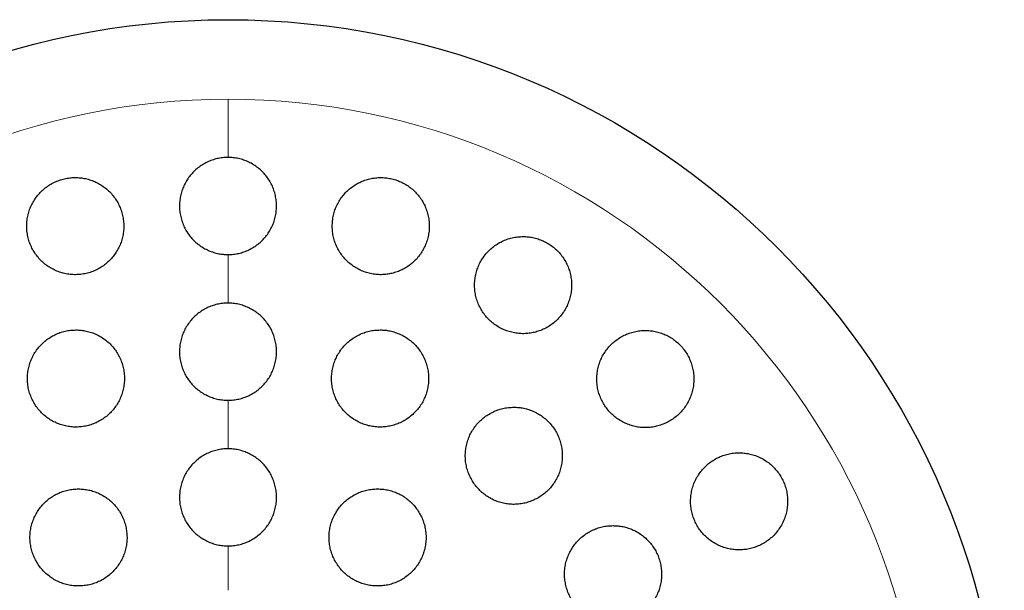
# Model space of a CAD drawing. Header units: millimetres. Extents: x 8 to 775, y 12 to 733.
# Tile 63 of 74: x 434 to 455, y 721 to 733. Entities that reach past the tile are written whole.
import ezdxf

# ---------------------------------------------------------------- set-up
doc = ezdxf.new("R2010")
doc.units = ezdxf.units.MM

msp = doc.modelspace()

# ---------------------------------------------------------------- linework, layer by layer
at = {"color": 252, "linetype": 'Continuous', "lineweight": 0}
for p, q in [((438.675, 731.56), (438.675, 730.362)), ((438.675, 728.362), (438.675, 727.362)), ((438.675, 725.362), (438.675, 724.362)), ((438.675, 722.362), (438.675, 721.449))]:
    msp.add_line(p, q, dxfattribs=at)
at = {"color": 7, "linetype": 'Continuous', "lineweight": 30}
msp.add_circle((438.675, 717.199), 16, dxfattribs=at)
at = {"color": 252, "linetype": 'Continuous', "lineweight": 0}
for start, end in [(90, 0), (0, 90)]:
    msp.add_arc((438.675, 717.199), 14.361, start, end, dxfattribs=at)
at = {"color": 7, "linetype": 'Continuous', "lineweight": 30}
for points, knots in [([(438.675, 730.362), (438.638, 730.361), (438.564, 730.359), (438.454, 730.339), (438.347, 730.309), (438.244, 730.266), (438.146, 730.213), (438.055, 730.149), (437.971, 730.075), (437.896, 729.993), (437.831, 729.902), (437.776, 729.804), (437.732, 729.701), (437.7, 729.593), (437.68, 729.482), (437.673, 729.369), (437.679, 729.255), (437.698, 729.143), (437.729, 729.034), (437.772, 728.928), (437.827, 728.828), (437.894, 728.735), (437.97, 728.651), (438.055, 728.575), (438.148, 728.51), (438.248, 728.456), (438.352, 728.414), (438.461, 728.384), (438.569, 728.365), (438.641, 728.363), (438.675, 728.362)], [0, 0, 0, 0, 0.035235, 0.070582, 0.105817, 0.141043, 0.176381, 0.211609, 0.24702, 0.282541, 0.317954, 0.353762, 0.389683, 0.425493, 0.461681, 0.497983, 0.534171, 0.570553, 0.607052, 0.643433, 0.679735, 0.716153, 0.752453, 0.788431, 0.824526, 0.860503, 0.896063, 0.931738, 0.967297, 1, 1, 1, 1]), ([(438.675, 728.362), (438.712, 728.364), (438.787, 728.366), (438.897, 728.385), (439.004, 728.416), (439.107, 728.458), (439.205, 728.512), (439.296, 728.576), (439.379, 728.649), (439.454, 728.732), (439.52, 728.823), (439.575, 728.92), (439.618, 729.024), (439.651, 729.132), (439.67, 729.243), (439.677, 729.356), (439.672, 729.469), (439.653, 729.581), (439.622, 729.691), (439.579, 729.797), (439.523, 729.896), (439.457, 729.989), (439.381, 730.074), (439.296, 730.149), (439.203, 730.214), (439.103, 730.269), (438.998, 730.311), (438.89, 730.341), (438.782, 730.359), (438.71, 730.361), (438.675, 730.362)], [0, 0, 0, 0, 0.035237, 0.070586, 0.105824, 0.141052, 0.176392, 0.211622, 0.247033, 0.282555, 0.317968, 0.353774, 0.389692, 0.425499, 0.461684, 0.497983, 0.534168, 0.57055, 0.607048, 0.643428, 0.679732, 0.716153, 0.752455, 0.788437, 0.824535, 0.860514, 0.896075, 0.931751, 0.967311, 1, 1, 1, 1]), ([(435.527, 729.948), (435.49, 729.947), (435.416, 729.944), (435.306, 729.925), (435.199, 729.895), (435.096, 729.852), (434.998, 729.799), (434.907, 729.735), (434.824, 729.662), (434.749, 729.579), (434.684, 729.489), (434.629, 729.392), (434.585, 729.289), (434.553, 729.182), (434.533, 729.072), (434.525, 728.96), (434.53, 728.847), (434.548, 728.735), (434.578, 728.626), (434.621, 728.52), (434.675, 728.42), (434.741, 728.327), (434.816, 728.241), (434.901, 728.165), (434.994, 728.099), (435.094, 728.044), (435.199, 728.001), (435.308, 727.97), (435.419, 727.951), (435.532, 727.946), (435.644, 727.953), (435.755, 727.972), (435.862, 728.003), (435.965, 728.046), (436.062, 728.101), (436.153, 728.165), (436.236, 728.239), (436.31, 728.322), (436.374, 728.413), (436.428, 728.51), (436.472, 728.613), (436.503, 728.721), (436.522, 728.831), (436.529, 728.943), (436.523, 729.056), (436.505, 729.168), (436.474, 729.277), (436.43, 729.382), (436.375, 729.482), (436.309, 729.575), (436.233, 729.659), (436.147, 729.735), (436.054, 729.8), (435.954, 729.855), (435.848, 729.897), (435.741, 729.927), (435.634, 729.945), (435.563, 729.947), (435.527, 729.948)], [0, 0, 0, 0, 0.017577, 0.035211, 0.052788, 0.070365, 0.087998, 0.105575, 0.123173, 0.140828, 0.158427, 0.176171, 0.19397, 0.211715, 0.229663, 0.247667, 0.265616, 0.283741, 0.301922, 0.320047, 0.338241, 0.356494, 0.374688, 0.392813, 0.410997, 0.42912, 0.447066, 0.46507, 0.483015, 0.500754, 0.51855, 0.536289, 0.553885, 0.571538, 0.589134, 0.606712, 0.624345, 0.641924, 0.659613, 0.677357, 0.695047, 0.712929, 0.730867, 0.74875, 0.766826, 0.784959, 0.803035, 0.821222, 0.839467, 0.857654, 0.875816, 0.894036, 0.912198, 0.930208, 0.948277, 0.966287, 0.983144, 1, 1, 1, 1]), ([(441.824, 729.948), (441.786, 729.947), (441.712, 729.944), (441.601, 729.925), (441.493, 729.894), (441.39, 729.851), (441.292, 729.797), (441.201, 729.733), (441.117, 729.659), (441.042, 729.575), (440.977, 729.484), (440.922, 729.385), (440.878, 729.281), (440.847, 729.172), (440.828, 729.06), (440.822, 728.946), (440.828, 728.832), (440.848, 728.72), (440.88, 728.611), (440.924, 728.506), (440.98, 728.406), (441.047, 728.314), (441.124, 728.231), (441.209, 728.156), (441.302, 728.092), (441.401, 728.039), (441.505, 727.998), (441.613, 727.968), (441.723, 727.951), (441.835, 727.946), (441.946, 727.953), (442.055, 727.973), (442.162, 728.005), (442.264, 728.048), (442.361, 728.102), (442.452, 728.167), (442.535, 728.242), (442.61, 728.326), (442.674, 728.418), (442.728, 728.517), (442.771, 728.622), (442.802, 728.731), (442.82, 728.843), (442.826, 728.957), (442.818, 729.071), (442.798, 729.183), (442.765, 729.292), (442.719, 729.397), (442.663, 729.496), (442.595, 729.587), (442.518, 729.67), (442.432, 729.744), (442.339, 729.807), (442.239, 729.859), (442.135, 729.9), (442.03, 729.928), (441.926, 729.945), (441.858, 729.947), (441.824, 729.948)], [0, 0, 0, 0, 0.017727, 0.035512, 0.05324, 0.070961, 0.088737, 0.106459, 0.124319, 0.142235, 0.160097, 0.178156, 0.196273, 0.214333, 0.232514, 0.250754, 0.268935, 0.287106, 0.305335, 0.323505, 0.341535, 0.359623, 0.377651, 0.395474, 0.413355, 0.431177, 0.44882, 0.46652, 0.484163, 0.501732, 0.519356, 0.536926, 0.554554, 0.572238, 0.589868, 0.607664, 0.625515, 0.643312, 0.661312, 0.67937, 0.697371, 0.715526, 0.733739, 0.751894, 0.770084, 0.788332, 0.806521, 0.824607, 0.842752, 0.860837, 0.878727, 0.896675, 0.914564, 0.932255, 0.950002, 0.967693, 0.983846, 1, 1, 1, 1]), ([(444.757, 728.733), (444.72, 728.731), (444.645, 728.729), (444.533, 728.709), (444.425, 728.678), (444.321, 728.635), (444.223, 728.581), (444.132, 728.515), (444.048, 728.44), (443.973, 728.356), (443.907, 728.264), (443.853, 728.164), (443.81, 728.059), (443.779, 727.949), (443.761, 727.836), (443.755, 727.722), (443.763, 727.609), (443.783, 727.497), (443.816, 727.388), (443.861, 727.283), (443.918, 727.185), (443.985, 727.094), (444.062, 727.011), (444.147, 726.938), (444.239, 726.875), (444.338, 726.822), (444.442, 726.782), (444.549, 726.753), (444.659, 726.735), (444.77, 726.731), (444.881, 726.738), (444.991, 726.758), (445.097, 726.79), (445.2, 726.834), (445.298, 726.889), (445.389, 726.955), (445.472, 727.03), (445.547, 727.115), (445.611, 727.208), (445.665, 727.308), (445.707, 727.414), (445.737, 727.524), (445.755, 727.636), (445.759, 727.75), (445.751, 727.864), (445.729, 727.976), (445.696, 728.085), (445.65, 728.189), (445.592, 728.286), (445.525, 728.377), (445.448, 728.459), (445.362, 728.532), (445.269, 728.594), (445.17, 728.646), (445.066, 728.686), (444.961, 728.713), (444.858, 728.73), (444.791, 728.732), (444.757, 728.733)], [0, 0, 0, 0, 0.017878, 0.035815, 0.053694, 0.071565, 0.089492, 0.107364, 0.125386, 0.143464, 0.161486, 0.179652, 0.197876, 0.216042, 0.234226, 0.25247, 0.270654, 0.288721, 0.306847, 0.324913, 0.34278, 0.360705, 0.378571, 0.396245, 0.413976, 0.43165, 0.449223, 0.466852, 0.484426, 0.502031, 0.519693, 0.537299, 0.555054, 0.572865, 0.590621, 0.60858, 0.626595, 0.644555, 0.662686, 0.680875, 0.699006, 0.7172, 0.735453, 0.753647, 0.771765, 0.789941, 0.808058, 0.825992, 0.843985, 0.861919, 0.879646, 0.897431, 0.915158, 0.932748, 0.950394, 0.967985, 0.983992, 1, 1, 1, 1]), ([(438.675, 727.362), (438.638, 727.361), (438.563, 727.359), (438.453, 727.339), (438.345, 727.309), (438.242, 727.266), (438.144, 727.212), (438.052, 727.147), (437.969, 727.073), (437.894, 726.99), (437.829, 726.898), (437.774, 726.8), (437.731, 726.696), (437.699, 726.588), (437.68, 726.477), (437.673, 726.364), (437.679, 726.251), (437.698, 726.14), (437.73, 726.031), (437.773, 725.926), (437.828, 725.827), (437.894, 725.735), (437.97, 725.65), (438.055, 725.575), (438.148, 725.51), (438.247, 725.456), (438.352, 725.414), (438.46, 725.384), (438.568, 725.366), (438.641, 725.363), (438.675, 725.362)], [0, 0, 0, 0, 0.035462, 0.071037, 0.106498, 0.141955, 0.177525, 0.212982, 0.248544, 0.284219, 0.319783, 0.355571, 0.391472, 0.427261, 0.463263, 0.499379, 0.535381, 0.571491, 0.607716, 0.643825, 0.679888, 0.716066, 0.752128, 0.788009, 0.824006, 0.859885, 0.895531, 0.931292, 0.966937, 1, 1, 1, 1]), ([(438.675, 725.362), (438.713, 725.364), (438.787, 725.366), (438.898, 725.385), (439.005, 725.416), (439.109, 725.459), (439.207, 725.513), (439.298, 725.577), (439.382, 725.652), (439.457, 725.735), (439.522, 725.826), (439.577, 725.924), (439.62, 726.028), (439.652, 726.136), (439.671, 726.247), (439.677, 726.36), (439.671, 726.473), (439.652, 726.585), (439.621, 726.694), (439.578, 726.799), (439.522, 726.898), (439.456, 726.99), (439.381, 727.074), (439.296, 727.149), (439.203, 727.214), (439.104, 727.268), (438.999, 727.311), (438.891, 727.341), (438.782, 727.359), (438.71, 727.361), (438.675, 727.362)], [0, 0, 0, 0, 0.035462, 0.071038, 0.106501, 0.141959, 0.177529, 0.212988, 0.24855, 0.284225, 0.319788, 0.355575, 0.391476, 0.427264, 0.463264, 0.499379, 0.53538, 0.571489, 0.607714, 0.643823, 0.679887, 0.716066, 0.752129, 0.788011, 0.824009, 0.85989, 0.895536, 0.931297, 0.966943, 1, 1, 1, 1]), ([(435.541, 726.81), (435.504, 726.808), (435.429, 726.806), (435.319, 726.787), (435.211, 726.756), (435.108, 726.713), (435.01, 726.659), (434.918, 726.595), (434.835, 726.52), (434.76, 726.437), (434.695, 726.347), (434.641, 726.249), (434.597, 726.146), (434.565, 726.038), (434.546, 725.927), (434.539, 725.815), (434.545, 725.703), (434.563, 725.592), (434.594, 725.483), (434.637, 725.378), (434.691, 725.279), (434.757, 725.186), (434.832, 725.101), (434.917, 725.026), (435.009, 724.96), (435.109, 724.906), (435.213, 724.863), (435.322, 724.832), (435.434, 724.813), (435.546, 724.808), (435.659, 724.815), (435.77, 724.834), (435.877, 724.866), (435.981, 724.909), (436.079, 724.964), (436.169, 725.029), (436.252, 725.104), (436.327, 725.187), (436.391, 725.279), (436.445, 725.377), (436.488, 725.481), (436.518, 725.588), (436.537, 725.699), (436.543, 725.811), (436.537, 725.924), (436.518, 726.035), (436.486, 726.143), (436.442, 726.248), (436.387, 726.347), (436.321, 726.439), (436.245, 726.523), (436.16, 726.598), (436.067, 726.663), (435.967, 726.717), (435.862, 726.759), (435.755, 726.789), (435.648, 726.806), (435.577, 726.809), (435.541, 726.81)], [0, 0, 0, 0, 0.017711, 0.035478, 0.053189, 0.0709, 0.088668, 0.10638, 0.124089, 0.141855, 0.159564, 0.177341, 0.195174, 0.212952, 0.230841, 0.248786, 0.266676, 0.284673, 0.302727, 0.320724, 0.338778, 0.35689, 0.374944, 0.392978, 0.41107, 0.429103, 0.447049, 0.465052, 0.482997, 0.500824, 0.518709, 0.536537, 0.554271, 0.572061, 0.589795, 0.607498, 0.625258, 0.642962, 0.660711, 0.678517, 0.696267, 0.714119, 0.732027, 0.749879, 0.767845, 0.785868, 0.803834, 0.821878, 0.839979, 0.858023, 0.876072, 0.894179, 0.912227, 0.930206, 0.948243, 0.966222, 0.983111, 1, 1, 1, 1]), ([(441.81, 726.81), (441.772, 726.808), (441.697, 726.806), (441.586, 726.786), (441.478, 726.756), (441.375, 726.712), (441.277, 726.658), (441.185, 726.593), (441.101, 726.518), (441.026, 726.434), (440.961, 726.343), (440.906, 726.244), (440.863, 726.139), (440.832, 726.031), (440.813, 725.919), (440.808, 725.806), (440.814, 725.692), (440.834, 725.581), (440.866, 725.472), (440.91, 725.367), (440.966, 725.269), (441.032, 725.177), (441.108, 725.094), (441.193, 725.02), (441.286, 724.955), (441.385, 724.902), (441.489, 724.86), (441.597, 724.83), (441.708, 724.813), (441.819, 724.808), (441.931, 724.815), (442.041, 724.835), (442.148, 724.867), (442.251, 724.91), (442.349, 724.965), (442.44, 725.031), (442.523, 725.106), (442.598, 725.19), (442.662, 725.283), (442.716, 725.382), (442.758, 725.487), (442.789, 725.596), (442.806, 725.708), (442.812, 725.821), (442.804, 725.934), (442.783, 726.046), (442.751, 726.154), (442.705, 726.258), (442.649, 726.357), (442.582, 726.448), (442.505, 726.531), (442.42, 726.604), (442.327, 726.668), (442.228, 726.72), (442.123, 726.761), (442.018, 726.79), (441.913, 726.807), (441.844, 726.809), (441.81, 726.81)], [0, 0, 0, 0, 0.01782, 0.035697, 0.053518, 0.071334, 0.089206, 0.107023, 0.124922, 0.142878, 0.160778, 0.178783, 0.196845, 0.21485, 0.232906, 0.251019, 0.269075, 0.287103, 0.305189, 0.323217, 0.341152, 0.359145, 0.37708, 0.394897, 0.412772, 0.43059, 0.448317, 0.466102, 0.48383, 0.501535, 0.519295, 0.537, 0.554757, 0.572571, 0.590328, 0.60819, 0.626109, 0.643972, 0.661947, 0.679979, 0.697955, 0.716002, 0.734107, 0.752155, 0.7702, 0.788304, 0.806349, 0.824319, 0.842346, 0.860316, 0.87817, 0.896081, 0.913935, 0.931685, 0.949491, 0.967241, 0.98362, 1, 1, 1, 1]), ([(447.276, 726.8), (447.239, 726.798), (447.163, 726.796), (447.051, 726.776), (446.943, 726.745), (446.838, 726.701), (446.74, 726.646), (446.648, 726.58), (446.564, 726.504), (446.488, 726.419), (446.423, 726.325), (446.369, 726.225), (446.327, 726.119), (446.296, 726.009), (446.279, 725.896), (446.275, 725.783), (446.283, 725.669), (446.304, 725.558), (446.338, 725.45), (446.383, 725.346), (446.439, 725.249), (446.506, 725.159), (446.582, 725.077), (446.667, 725.004), (446.759, 724.941), (446.858, 724.889), (446.961, 724.849), (447.069, 724.819), (447.178, 724.802), (447.29, 724.798), (447.401, 724.805), (447.511, 724.825), (447.618, 724.858), (447.722, 724.902), (447.82, 724.957), (447.911, 725.024), (447.994, 725.101), (448.069, 725.186), (448.133, 725.28), (448.187, 725.381), (448.229, 725.487), (448.258, 725.597), (448.275, 725.71), (448.278, 725.824), (448.269, 725.937), (448.247, 726.049), (448.213, 726.157), (448.167, 726.26), (448.109, 726.357), (448.042, 726.446), (447.965, 726.528), (447.88, 726.6), (447.787, 726.662), (447.688, 726.713), (447.585, 726.753), (447.481, 726.78), (447.377, 726.797), (447.31, 726.799), (447.276, 726.8)], [0, 0, 0, 0, 0.01803, 0.036119, 0.05415, 0.072174, 0.090256, 0.108281, 0.126425, 0.144626, 0.16277, 0.180963, 0.199214, 0.217407, 0.235509, 0.253669, 0.27177, 0.289683, 0.307653, 0.325564, 0.343274, 0.361041, 0.378751, 0.396335, 0.413975, 0.43156, 0.449147, 0.46679, 0.484379, 0.502094, 0.519866, 0.537583, 0.555498, 0.573469, 0.591385, 0.609486, 0.627645, 0.645746, 0.663939, 0.68219, 0.700382, 0.718527, 0.736731, 0.754875, 0.772854, 0.790891, 0.808869, 0.826638, 0.844464, 0.862233, 0.879843, 0.897509, 0.915119, 0.932689, 0.950315, 0.967886, 0.983943, 1, 1, 1, 1]), ([(444.566, 725.218), (444.528, 725.217), (444.453, 725.215), (444.342, 725.195), (444.233, 725.164), (444.129, 725.12), (444.031, 725.066), (443.939, 725), (443.855, 724.925), (443.78, 724.84), (443.715, 724.747), (443.66, 724.648), (443.618, 724.543), (443.587, 724.434), (443.569, 724.322), (443.564, 724.208), (443.571, 724.095), (443.592, 723.984), (443.624, 723.876), (443.669, 723.772), (443.725, 723.674), (443.791, 723.583), (443.867, 723.5), (443.952, 723.427), (444.044, 723.363), (444.143, 723.31), (444.246, 723.269), (444.354, 723.239), (444.465, 723.221), (444.576, 723.216), (444.688, 723.224), (444.798, 723.244), (444.906, 723.276), (445.009, 723.32), (445.107, 723.375), (445.198, 723.441), (445.282, 723.517), (445.356, 723.602), (445.421, 723.696), (445.474, 723.795), (445.516, 723.901), (445.546, 724.01), (445.563, 724.122), (445.568, 724.236), (445.559, 724.349), (445.538, 724.46), (445.505, 724.568), (445.459, 724.671), (445.403, 724.769), (445.336, 724.86), (445.259, 724.942), (445.174, 725.015), (445.081, 725.078), (444.982, 725.13), (444.878, 725.17), (444.773, 725.199), (444.668, 725.215), (444.6, 725.217), (444.566, 725.218)], [0, 0, 0, 0, 0.0179371, 0.0359318, 0.0538695, 0.0718028, 0.089793, 0.1077266, 0.1257353, 0.1438011, 0.1618097, 0.1798658, 0.1979796, 0.2160354, 0.2340608, 0.2521441, 0.270169, 0.2880991, 0.3060868, 0.3240163, 0.3418289, 0.3596988, 0.3775111, 0.3952363, 0.4130182, 0.4307436, 0.4484489, 0.4662106, 0.4839164, 0.5016772, 0.5194942, 0.5372555, 0.555123, 0.573047, 0.5909149, 0.6088948, 0.6269316, 0.6449117, 0.6629607, 0.6810673, 0.6991161, 0.7171598, 0.7352613, 0.7533044, 0.7712697, 0.7892928, 0.8072574, 0.8251062, 0.8430123, 0.8608606, 0.8786068, 0.8964098, 0.914156, 0.9318585, 0.9496174, 0.9673202, 0.9836601, 1, 1, 1, 1]), ([(438.675, 724.362), (438.638, 724.361), (438.563, 724.359), (438.452, 724.339), (438.344, 724.308), (438.241, 724.265), (438.142, 724.211), (438.051, 724.146), (437.967, 724.071), (437.892, 723.987), (437.827, 723.896), (437.773, 723.797), (437.73, 723.693), (437.698, 723.585), (437.68, 723.474), (437.673, 723.361), (437.68, 723.249), (437.699, 723.137), (437.73, 723.029), (437.774, 722.925), (437.829, 722.826), (437.895, 722.734), (437.97, 722.65), (438.055, 722.575), (438.147, 722.511), (438.246, 722.457), (438.351, 722.414), (438.459, 722.384), (438.568, 722.366), (438.64, 722.363), (438.675, 722.362)], [0, 0, 0, 0, 0.035624, 0.071362, 0.106986, 0.142608, 0.178343, 0.213965, 0.249635, 0.285418, 0.321089, 0.356861, 0.392746, 0.428519, 0.464387, 0.500369, 0.536238, 0.572154, 0.608185, 0.644101, 0.679995, 0.716005, 0.751899, 0.787712, 0.82364, 0.859452, 0.895159, 0.930981, 0.966687, 1, 1, 1, 1]), ([(438.675, 722.362), (438.713, 722.364), (438.788, 722.366), (438.898, 722.386), (439.006, 722.416), (439.11, 722.46), (439.208, 722.514), (439.3, 722.579), (439.384, 722.654), (439.459, 722.737), (439.524, 722.829), (439.578, 722.927), (439.621, 723.031), (439.652, 723.14), (439.671, 723.251), (439.677, 723.363), (439.671, 723.476), (439.652, 723.587), (439.62, 723.696), (439.577, 723.8), (439.522, 723.899), (439.456, 723.991), (439.38, 724.075), (439.296, 724.149), (439.203, 724.214), (439.104, 724.268), (439, 724.31), (438.891, 724.341), (438.783, 724.359), (438.71, 724.361), (438.675, 724.362)], [0, 0, 0, 0, 0.035624, 0.071362, 0.106987, 0.142609, 0.178344, 0.213967, 0.249637, 0.28542, 0.32109, 0.356862, 0.392747, 0.42852, 0.464387, 0.500369, 0.536237, 0.572153, 0.608184, 0.6441, 0.679995, 0.716005, 0.751899, 0.787713, 0.823641, 0.859453, 0.895161, 0.930982, 0.966689, 1, 1, 1, 1]), ([(449.209, 724.28), (449.172, 724.279), (449.096, 724.277), (448.984, 724.257), (448.874, 724.225), (448.77, 724.181), (448.671, 724.125), (448.578, 724.059), (448.494, 723.982), (448.419, 723.896), (448.354, 723.803), (448.3, 723.702), (448.258, 723.596), (448.229, 723.486), (448.212, 723.374), (448.208, 723.26), (448.216, 723.147), (448.238, 723.037), (448.271, 722.929), (448.316, 722.827), (448.372, 722.73), (448.439, 722.64), (448.514, 722.559), (448.599, 722.486), (448.691, 722.423), (448.789, 722.371), (448.892, 722.33), (449, 722.301), (449.11, 722.283), (449.222, 722.279), (449.334, 722.286), (449.444, 722.306), (449.552, 722.339), (449.656, 722.383), (449.755, 722.44), (449.846, 722.507), (449.93, 722.584), (450.005, 722.67), (450.069, 722.765), (450.122, 722.866), (450.163, 722.972), (450.192, 723.082), (450.208, 723.195), (450.211, 723.308), (450.202, 723.421), (450.18, 723.531), (450.145, 723.638), (450.099, 723.741), (450.043, 723.837), (449.976, 723.926), (449.899, 724.007), (449.814, 724.079), (449.722, 724.141), (449.624, 724.193), (449.52, 724.233), (449.415, 724.261), (449.312, 724.277), (449.243, 724.279), (449.209, 724.28)], [0, 0, 0, 0, 0.018143, 0.036343, 0.054487, 0.072626, 0.090823, 0.108963, 0.127157, 0.14541, 0.163603, 0.181736, 0.199928, 0.21806, 0.236019, 0.254036, 0.271993, 0.289744, 0.307552, 0.325303, 0.342904, 0.360563, 0.378165, 0.39574, 0.41337, 0.430946, 0.448625, 0.466359, 0.484039, 0.501908, 0.519833, 0.537703, 0.555769, 0.573892, 0.591958, 0.610141, 0.628383, 0.646566, 0.664734, 0.68296, 0.701127, 0.71915, 0.737231, 0.755253, 0.773067, 0.790939, 0.808752, 0.826388, 0.844081, 0.861718, 0.879285, 0.896908, 0.914475, 0.932108, 0.949797, 0.967432, 0.983716, 1, 1, 1, 1]), ([(435.593, 723.537), (435.556, 723.535), (435.481, 723.533), (435.371, 723.513), (435.263, 723.483), (435.159, 723.439), (435.06, 723.385), (434.969, 723.32), (434.885, 723.245), (434.81, 723.161), (434.745, 723.07), (434.691, 722.972), (434.648, 722.868), (434.617, 722.76), (434.598, 722.649), (434.591, 722.537), (434.598, 722.425), (434.617, 722.314), (434.648, 722.206), (434.691, 722.101), (434.745, 722.003), (434.811, 721.911), (434.886, 721.827), (434.971, 721.752), (435.063, 721.686), (435.162, 721.632), (435.267, 721.589), (435.375, 721.559), (435.487, 721.54), (435.599, 721.535), (435.712, 721.542), (435.823, 721.561), (435.931, 721.593), (436.035, 721.637), (436.133, 721.692), (436.224, 721.758), (436.307, 721.833), (436.381, 721.917), (436.445, 722.009), (436.499, 722.108), (436.542, 722.212), (436.572, 722.32), (436.59, 722.431), (436.596, 722.543), (436.588, 722.655), (436.569, 722.766), (436.537, 722.874), (436.493, 722.978), (436.438, 723.076), (436.372, 723.168), (436.296, 723.251), (436.211, 723.326), (436.118, 723.391), (436.018, 723.444), (435.913, 723.486), (435.807, 723.515), (435.7, 723.533), (435.629, 723.535), (435.593, 723.537)], [0, 0, 0, 0, 0.017812, 0.035681, 0.053494, 0.071307, 0.089177, 0.10699, 0.124789, 0.142645, 0.160445, 0.178258, 0.196129, 0.213942, 0.231799, 0.249712, 0.267569, 0.285478, 0.303444, 0.321353, 0.339302, 0.357308, 0.375256, 0.393214, 0.411229, 0.429187, 0.447119, 0.465108, 0.48304, 0.500923, 0.518864, 0.536746, 0.554579, 0.572468, 0.590301, 0.608103, 0.625962, 0.643765, 0.66157, 0.679433, 0.697239, 0.715079, 0.732977, 0.750818, 0.768711, 0.786661, 0.804554, 0.822493, 0.840489, 0.858427, 0.876386, 0.894402, 0.912361, 0.930304, 0.948305, 0.966249, 0.983124, 1, 1, 1, 1]), ([(441.757, 723.537), (441.72, 723.535), (441.645, 723.533), (441.534, 723.513), (441.425, 723.482), (441.322, 723.439), (441.223, 723.384), (441.131, 723.319), (441.048, 723.244), (440.973, 723.16), (440.907, 723.068), (440.853, 722.969), (440.81, 722.864), (440.779, 722.756), (440.761, 722.644), (440.755, 722.531), (440.762, 722.418), (440.782, 722.307), (440.814, 722.199), (440.858, 722.095), (440.913, 721.997), (440.979, 721.905), (441.055, 721.822), (441.139, 721.748), (441.232, 721.683), (441.331, 721.63), (441.435, 721.588), (441.543, 721.558), (441.654, 721.54), (441.766, 721.535), (441.878, 721.542), (441.988, 721.561), (442.096, 721.594), (442.2, 721.637), (442.298, 721.693), (442.389, 721.759), (442.472, 721.834), (442.546, 721.919), (442.611, 722.012), (442.664, 722.111), (442.707, 722.216), (442.737, 722.325), (442.754, 722.436), (442.759, 722.549), (442.751, 722.662), (442.731, 722.773), (442.698, 722.881), (442.654, 722.985), (442.597, 723.082), (442.531, 723.173), (442.454, 723.256), (442.369, 723.33), (442.277, 723.394), (442.177, 723.446), (442.073, 723.488), (441.967, 723.516), (441.861, 723.533), (441.792, 723.535), (441.757, 723.537)], [0, 0, 0, 0, 0.017879, 0.035815, 0.053693, 0.07157, 0.089504, 0.107381, 0.125296, 0.143267, 0.161182, 0.179134, 0.197143, 0.215094, 0.233051, 0.251064, 0.269021, 0.286948, 0.304933, 0.322859, 0.340736, 0.35867, 0.376547, 0.394375, 0.412259, 0.430086, 0.447887, 0.465745, 0.483546, 0.501354, 0.519219, 0.537028, 0.554874, 0.572778, 0.590625, 0.608524, 0.626479, 0.644378, 0.662321, 0.680321, 0.698264, 0.716223, 0.734239, 0.752198, 0.770137, 0.788134, 0.806074, 0.823967, 0.841919, 0.859812, 0.877653, 0.895552, 0.913393, 0.931199, 0.949061, 0.966867, 0.983433, 1, 1, 1, 1]), ([(446.611, 722.78), (446.574, 722.779), (446.498, 722.777), (446.387, 722.757), (446.278, 722.726), (446.173, 722.682), (446.075, 722.627), (445.982, 722.561), (445.898, 722.485), (445.823, 722.399), (445.758, 722.307), (445.705, 722.207), (445.662, 722.101), (445.632, 721.992), (445.614, 721.88), (445.609, 721.767), (445.617, 721.655), (445.638, 721.544), (445.67, 721.436), (445.715, 721.333), (445.77, 721.236), (445.837, 721.145), (445.912, 721.063), (445.997, 720.989), (446.089, 720.926), (446.187, 720.873), (446.291, 720.831), (446.399, 720.801), (446.509, 720.784), (446.621, 720.778), (446.734, 720.786), (446.844, 720.806), (446.952, 720.838), (447.056, 720.882), (447.154, 720.938), (447.246, 721.005), (447.329, 721.082), (447.404, 721.167), (447.468, 721.261), (447.521, 721.361), (447.563, 721.466), (447.592, 721.576), (447.609, 721.688), (447.613, 721.801), (447.605, 721.913), (447.583, 722.024), (447.55, 722.131), (447.505, 722.234), (447.448, 722.331), (447.382, 722.421), (447.305, 722.503), (447.221, 722.576), (447.128, 722.639), (447.029, 722.691), (446.925, 722.732), (446.82, 722.76), (446.715, 722.777), (446.646, 722.779), (446.611, 722.78)], [0, 0, 0, 0, 0.018027, 0.036113, 0.05414, 0.072166, 0.090249, 0.108275, 0.126331, 0.144445, 0.162501, 0.180524, 0.198605, 0.216627, 0.234552, 0.252536, 0.270461, 0.288269, 0.306135, 0.323943, 0.341666, 0.359446, 0.377169, 0.394875, 0.412638, 0.430344, 0.448109, 0.465929, 0.483694, 0.501566, 0.519494, 0.537366, 0.55535, 0.573391, 0.591374, 0.609425, 0.627532, 0.645582, 0.663624, 0.681724, 0.699765, 0.717727, 0.735746, 0.753706, 0.771551, 0.789452, 0.807296, 0.825039, 0.842839, 0.860583, 0.878285, 0.896044, 0.913746, 0.931485, 0.94928, 0.967019, 0.983509, 1, 1, 1, 1])]:
    msp.add_open_spline(points, degree=3, knots=knots, dxfattribs=at)

doc.saveas('drawing.dxf')
